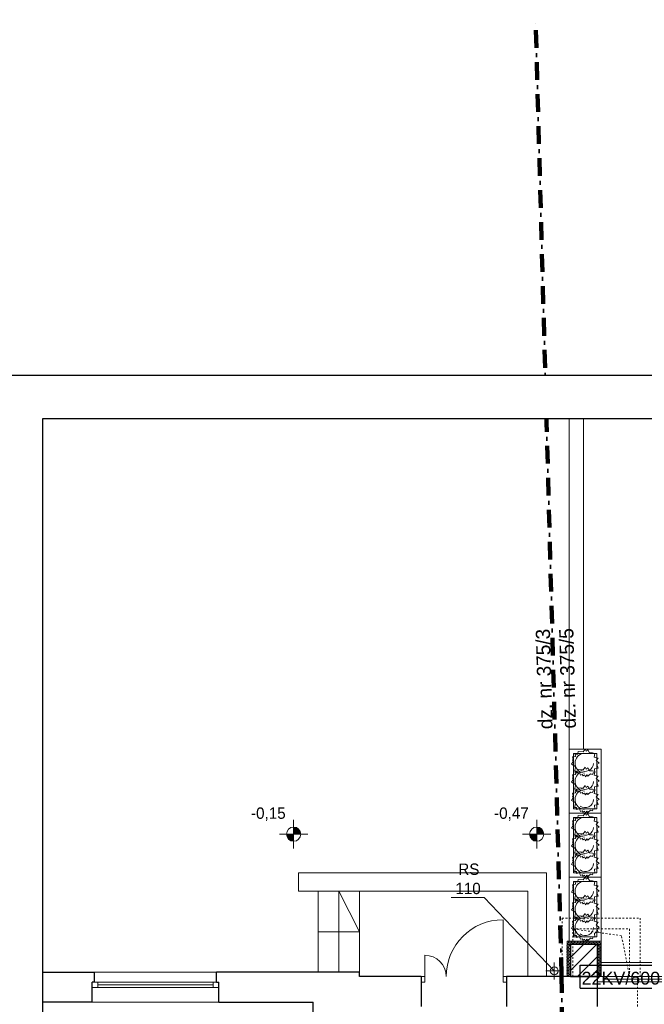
# Model space of a CAD drawing. Extents: x -220425 to -93252, y -20065 to 80294.
# Tile 19 of 103: x -198612 to -189825, y 2255 to 16110. Entities that reach past the tile are written whole.
import ezdxf
from ezdxf.lldxf.tags import DXFTag

# ---------------------------------------------------------------- set-up
doc = ezdxf.new("R2010")
doc.units = 0
doc.header["$MEASUREMENT"] = 0
doc.set_wipeout_variables(frame=1)
doc.linetypes.add('Hidden Line', pattern=[50, 25, -25])
doc.linetypes.add('Kreski i kropki', pattern=[450, 250, -100, 0, -100])
for name, color, linetype in [('#kan_san-op', 34, 'Continuous'), ('_TABELA', 7, 'Continuous'), ('IS_Text_Odbiornikow_Therm', 7, 'Continuous')]:
    doc.layers.add(name, color=color, linetype=linetype)
for name, color, linetype, lineweight in [('#ks', 34, 'Continuous', 30), ('Arch schody_Nr_Pióra__21', 7, 'Continuous', 9), ('Arch wyburzenia_Nr_Pióra__46', 5, 'Continuous', 13), ('Arch ściany nośne_Nr_Pióra__21', 7, 'Continuous', 9), ('Arch ściany nośne_Nr_Pióra__27', 7, 'Continuous', 30), ('INWENT KONST. DREWNIANA_Nr_Pióra__20', 1, 'Continuous', 100), ('INWENT OPISY_Nr_Pióra__21', 7, 'Continuous', 9), ('INWENT RURY SPUSTOWE_Nr_Pióra__21', 7, 'Continuous', 9), ('INWENT RZĘDNE_Nr_Pióra__21', 7, 'Continuous', 9), ('INWENT. DRZWI_Nr_Pióra__5', 7, 'Continuous', 13), ('INWENT. OKNA_Nr_Pióra__5', 7, 'Continuous', 13), ('INWENT.ŚCIANY_Nr_Pióra__1', 7, 'Continuous', 25), ('INWENT.ŚCIANY_Nr_Pióra__101', 8, 'Continuous', 13), ('INWENT.ŚCIANY_Nr_Pióra__5', 7, 'Continuous', 13), ('PODKŁAD', 252, 'Continuous', 35), ('RAMKA', 255, 'Continuous', 35)]:
    doc.layers.add(name, color=color, linetype=linetype, lineweight=lineweight)
for name, color, linetype, lineweight, true_color in [('Arch ocieplenie_Nr_Pióra__24', 7, 'Continuous', 9, 0x029e21), ('Arch okna_Nr_Pióra__4', 7, 'Continuous', 9, 0x029e21), ('Arch wyposarzenie_Nr_Pióra__4', 7, 'Continuous', 9, 0x029e21)]:
    doc.layers.add(name, color=color, linetype=linetype, lineweight=lineweight, true_color=true_color)
doc.styles.add('GENERATED_STYLE_2', font='txt')
doc.styles.add('GENERATED_STYLE_6', font='txt')
doc.styles.get("Standard").update_dxf_attribs({"font": 'txt', "bigfont": 'BIGFONT.SHX'})
tags = doc.linetypes.add('SOLID', pattern=[10, 10, 0]).pattern_tags.tags
tags[6:7] = [DXFTag(74, 4), DXFTag(75, 0), DXFTag(340, '0'), DXFTag(46, 0.0), DXFTag(50, 0.0), DXFTag(44, 0.0), DXFTag(45, 0.0)]
tags[4:5] = [DXFTag(74, 4), DXFTag(75, 0), DXFTag(340, '0'), DXFTag(46, 0.0), DXFTag(50, 0.0), DXFTag(44, 0.0), DXFTag(45, 0.0)]

# ---------------------------------------------------------------- blocks, each defined once
blk = doc.blocks.new('parter')
at = {"layer": 'Arch ściany nośne_Nr_Pióra__21', "linetype": 'Continuous'}
h = blk.add_hatch(dxfattribs=at)
h.set_pattern_fill('Common_Brick', color=252, style=0, pattern_type=2)
h.set_pattern_definition([(45, (0, 0), (-91.92388, 91.92388), [])])
h.paths.add_polyline_path([(-190482, 2645), (-190482, 3095), (-190862, 3095), (-190862, 2645)], flags=0)
at = {"layer": 'INWENT RZĘDNE_Nr_Pióra__21', "linetype": 'Continuous'}
for points in [[(-194759, 4649), (-194659, 4649), (-194666, 4687), (-194688, 4720), (-194720, 4741), (-194759, 4749)], [(-191338, 4649), (-191238, 4649), (-191246, 4687), (-191267, 4720), (-191300, 4741), (-191338, 4749)], [(-194759, 4649), (-194859, 4649), (-194851, 4611), (-194829, 4578), (-194797, 4556), (-194759, 4549)], [(-191338, 4649), (-191438, 4649), (-191431, 4611), (-191409, 4578), (-191376, 4556), (-191338, 4549)]]:
    blk.add_hatch(color=252, dxfattribs=at).paths.add_polyline_path(points, flags=0)
at = {"layer": 'Arch ocieplenie_Nr_Pióra__24', "color": 252, "linetype": 'Continuous'}
for p, q in [((-190912, 3130), (-190903, 3110)), ((-190901, 3110), (-190892, 3130)), ((-190877, 3085), (-190897, 3094)), ((-190897, 3074), (-190877, 3083)), ((-190877, 3064), (-190897, 3073)), ((-190897, 3053), (-190877, 3062)), ((-190877, 3042), (-190897, 3051)), ((-190891, 3130), (-190882, 3110)), ((-190880, 3110), (-190872, 3130)), ((-190870, 3130), (-190861, 3110)), ((-190859, 3110), (-190851, 3130)), ((-190849, 3130), (-190840, 3110)), ((-190838, 3110), (-190830, 3130)), ((-190828, 3130), (-190819, 3110)), ((-190818, 3110), (-190809, 3130)), ((-190807, 3130), (-190798, 3110)), ((-190797, 3110), (-190788, 3130)), ((-190786, 3130), (-190778, 3110)), ((-190776, 3110), (-190767, 3130)), ((-190765, 3130), (-190757, 3110)), ((-190755, 3110), (-190746, 3130)), ((-190745, 3130), (-190736, 3110)), ((-190734, 3110), (-190725, 3130)), ((-190724, 3130), (-190715, 3110)), ((-190713, 3110), (-190705, 3130)), ((-190703, 3130), (-190694, 3110)), ((-190692, 3110), (-190684, 3130)), ((-190682, 3130), (-190673, 3110)), ((-190672, 3110), (-190663, 3130)), ((-190661, 3130), (-190652, 3110)), ((-190651, 3110), (-190642, 3130)), ((-190640, 3130), (-190632, 3110)), ((-190630, 3110), (-190621, 3130)), ((-190619, 3130), (-190611, 3110)), ((-190609, 3110), (-190600, 3130)), ((-190598, 3130), (-190590, 3110)), ((-190588, 3110), (-190579, 3130)), ((-190578, 3130), (-190569, 3110)), ((-190567, 3110), (-190558, 3130)), ((-190557, 3130), (-190548, 3110)), ((-190546, 3110), (-190538, 3130)), ((-190536, 3130), (-190527, 3110)), ((-190525, 3110), (-190517, 3130)), ((-190515, 3130), (-190506, 3110)), ((-190505, 3110), (-190496, 3130)), ((-190494, 3130), (-190485, 3110)), ((-190484, 3110), (-190475, 3130)), ((-190473, 3130), (-190465, 3110)), ((-190467, 3085), (-190447, 3094)), ((-190447, 3074), (-190467, 3083)), ((-190467, 3064), (-190447, 3073)), ((-190447, 3053), (-190467, 3062)), ((-190467, 3042), (-190447, 3051)), ((-190463, 3110), (-190454, 3130)), ((-190452, 3130), (-190444, 3110)), ((-190442, 3110), (-190433, 3130)), ((-190897, 3031), (-190877, 3040)), ((-190877, 3021), (-190897, 3030)), ((-190897, 3010), (-190877, 3019)), ((-190877, 2999), (-190897, 3008)), ((-190897, 2989), (-190877, 2998)), ((-190877, 2978), (-190897, 2987)), ((-190897, 2967), (-190877, 2976)), ((-190877, 2956), (-190897, 2965)), ((-190897, 2946), (-190877, 2955)), ((-190877, 2935), (-190897, 2944)), ((-190897, 2924), (-190877, 2933)), ((-190877, 2914), (-190897, 2923)), ((-190897, 2903), (-190877, 2912)), ((-190447, 3031), (-190467, 3040)), ((-190467, 3021), (-190447, 3030)), ((-190447, 3010), (-190467, 3019)), ((-190467, 2999), (-190447, 3008)), ((-190447, 2989), (-190467, 2998)), ((-190467, 2978), (-190447, 2987)), ((-190447, 2967), (-190467, 2976)), ((-190467, 2956), (-190447, 2965)), ((-190447, 2946), (-190467, 2955)), ((-190467, 2935), (-190447, 2944)), ((-190447, 2924), (-190467, 2933)), ((-190467, 2914), (-190447, 2923)), ((-190447, 2903), (-190467, 2912)), ((-190877, 2892), (-190897, 2901)), ((-190897, 2881), (-190877, 2890)), ((-190877, 2871), (-190897, 2880)), ((-190897, 2860), (-190877, 2869)), ((-190877, 2849), (-190897, 2858)), ((-190897, 2839), (-190877, 2848)), ((-190877, 2828), (-190897, 2837)), ((-190897, 2817), (-190877, 2826)), ((-190877, 2806), (-190897, 2815)), ((-190897, 2796), (-190877, 2805)), ((-190877, 2785), (-190897, 2794)), ((-190897, 2774), (-190877, 2783)), ((-190877, 2764), (-190897, 2773)), ((-190467, 2892), (-190447, 2901)), ((-190447, 2881), (-190467, 2890)), ((-190467, 2871), (-190447, 2880)), ((-190447, 2860), (-190467, 2869)), ((-190467, 2849), (-190447, 2858)), ((-190447, 2839), (-190467, 2848)), ((-190467, 2828), (-190447, 2837)), ((-190447, 2817), (-190467, 2826)), ((-190467, 2806), (-190447, 2815)), ((-190447, 2796), (-190467, 2805)), ((-190467, 2785), (-190447, 2794)), ((-190447, 2774), (-190467, 2783)), ((-190467, 2764), (-190447, 2773)), ((-190897, 2753), (-190877, 2762)), ((-190877, 2742), (-190897, 2751)), ((-190897, 2731), (-190877, 2740)), ((-190877, 2721), (-190897, 2730)), ((-190897, 2710), (-190877, 2719)), ((-190877, 2699), (-190897, 2708)), ((-190897, 2689), (-190877, 2698)), ((-190877, 2678), (-190897, 2687)), ((-190897, 2667), (-190877, 2676)), ((-190877, 2656), (-190897, 2665)), ((-190897, 2646), (-190877, 2655)), ((-190447, 2753), (-190467, 2762)), ((-190467, 2742), (-190447, 2751)), ((-190447, 2731), (-190467, 2740)), ((-190467, 2721), (-190447, 2730)), ((-190447, 2710), (-190467, 2719)), ((-190467, 2699), (-190447, 2708)), ((-190447, 2689), (-190467, 2698)), ((-190467, 2678), (-190447, 2687)), ((-190447, 2667), (-190467, 2676)), ((-190467, 2656), (-190447, 2665)), ((-190447, 2646), (-190467, 2655))]:
    blk.add_line(p, q, dxfattribs=at)
for centre, major_axis, ratio, start_param, end_param in [((-190902, 3134), (0, 10.6), 0.981276, 4.299595, 8.266775), ((-190902, 3084), (0, 10.7), 0.992498, 5.870392, 9.837571), ((-190902, 3063), (0, 10.7), 0.992498, 5.870392, 9.837571), ((-190902, 3041), (0, 10.7), 0.992498, 5.870392, 9.837571), ((-190912, 3105), (0, 10.6), 0.981276, 3.141593, 5.125182), ((-190892, 3105), (0, 10.6), 0.981276, 1.158004, 5.125183), ((-190881, 3134), (0, 10.6), 0.981276, 4.299595, 8.266775), ((-190871, 3105), (0, 10.6), 0.981276, 1.158004, 5.125183), ((-190873, 3095), (0, 10.7), 0.992498, 2.7288, 4.712389), ((-190873, 3073), (0, 10.7), 0.992498, 2.7288, 6.695979), ((-190873, 3052), (0, 10.7), 0.992498, 2.7288, 6.695979), ((-190860, 3134), (0, 10.6), 0.981276, 4.299595, 8.266775), ((-190850, 3105), (0, 10.6), 0.981276, 1.158004, 5.125183), ((-190839, 3134), (0, 10.6), 0.981276, 4.299595, 8.266775), ((-190829, 3105), (0, 10.6), 0.981276, 1.158004, 5.125183), ((-190818, 3134), (0, 10.6), 0.981276, 4.299595, 8.266775), ((-190808, 3105), (0, 10.6), 0.981276, 1.158004, 5.125183), ((-190798, 3134), (0, 10.6), 0.981276, 4.299595, 8.266775), ((-190787, 3105), (0, 10.6), 0.981276, 1.158004, 5.125183), ((-190777, 3134), (0, 10.6), 0.981276, 4.299595, 8.266775), ((-190766, 3105), (0, 10.6), 0.981276, 1.158004, 5.125183), ((-190756, 3134), (0, 10.6), 0.981276, 4.299595, 8.266775), ((-190745, 3105), (0, 10.6), 0.981276, 1.158004, 5.125183), ((-190735, 3134), (0, 10.6), 0.981276, 4.299595, 8.266775), ((-190725, 3105), (0, 10.6), 0.981276, 1.158004, 5.125183), ((-190714, 3134), (0, 10.6), 0.981276, 4.299595, 8.266775), ((-190704, 3105), (0, 10.6), 0.981276, 1.158004, 5.125183), ((-190693, 3134), (0, 10.6), 0.981276, 4.299595, 8.266775), ((-190683, 3105), (0, 10.6), 0.981276, 1.158004, 5.125183), ((-190672, 3134), (0, 10.6), 0.981276, 4.299595, 8.266775), ((-190662, 3105), (0, 10.6), 0.981276, 1.158004, 5.125183), ((-190652, 3134), (0, 10.6), 0.981276, 4.299595, 8.266775), ((-190641, 3105), (0, 10.6), 0.981276, 1.158004, 5.125183), ((-190631, 3134), (0, 10.6), 0.981276, 4.299595, 8.266775), ((-190620, 3105), (0, 10.6), 0.981276, 1.158004, 5.125183), ((-190610, 3134), (0, 10.6), 0.981276, 4.299595, 8.266775), ((-190599, 3105), (0, 10.6), 0.981276, 1.158004, 5.125183), ((-190589, 3134), (0, 10.6), 0.981276, 4.299595, 8.266775), ((-190578, 3105), (0, 10.6), 0.981276, 1.158004, 5.125183), ((-190568, 3134), (0, 10.6), 0.981276, 4.299595, 8.266775), ((-190558, 3105), (0, 10.6), 0.981276, 1.158004, 5.125183), ((-190547, 3134), (0, 10.6), 0.981276, 4.299595, 8.266775), ((-190537, 3105), (0, 10.6), 0.981276, 1.158004, 5.125183), ((-190526, 3134), (0, 10.6), 0.981276, 4.299595, 8.266775), ((-190516, 3105), (0, 10.6), 0.981276, 1.158004, 5.125183), ((-190505, 3134), (0, 10.6), 0.981276, 4.299595, 8.266775), ((-190495, 3105), (0, 10.6), 0.981276, 1.158004, 5.125183), ((-190485, 3134), (0, 10.6), 0.981276, 4.299595, 8.266775), ((-190474, 3105), (0, 10.6), 0.981276, 1.158004, 5.125183), ((-190472, 3073), (0, 10.7), 0.992498, 5.870392, 9.837571), ((-190472, 3052), (0, 10.7), 0.992498, 5.870392, 9.837571), ((-190472, 3095), (0, 10.7), 0.992498, 1.570796, 3.554385), ((-190464, 3134), (0, 10.6), 0.981276, 4.299595, 8.266775), ((-190453, 3105), (0, 10.6), 0.981276, 1.158004, 5.125183), ((-190443, 3134), (0, 10.6), 0.981276, 4.299595, 8.266775), ((-190443, 3084), (0, 10.7), 0.992498, 2.728799, 6.695979), ((-190443, 3063), (0, 10.7), 0.992498, 2.728799, 6.695979), ((-190443, 3041), (0, 10.7), 0.992498, 2.728799, 6.695979), ((-190432, 3105), (0, 10.6), 0.981276, 1.158004, 3.141593), ((-190902, 3020), (0, 10.7), 0.992498, 5.870392, 9.837571), ((-190902, 2998), (0, 10.7), 0.992498, 5.870392, 9.837571), ((-190902, 2977), (0, 10.7), 0.992498, 5.870392, 9.837571), ((-190902, 2956), (0, 10.7), 0.992498, 5.870392, 9.837571), ((-190902, 2934), (0, 10.7), 0.992498, 5.870392, 9.837571), ((-190902, 2913), (0, 10.7), 0.992498, 5.870392, 9.837571), ((-190873, 3031), (0, 10.7), 0.992498, 2.7288, 6.695979), ((-190873, 3009), (0, 10.7), 0.992498, 2.7288, 6.695979), ((-190873, 2988), (0, 10.7), 0.992498, 2.7288, 6.695979), ((-190873, 2966), (0, 10.7), 0.992498, 2.7288, 6.695979), ((-190873, 2945), (0, 10.7), 0.992498, 2.7288, 6.695979), ((-190873, 2923), (0, 10.7), 0.992498, 2.7288, 6.695979), ((-190873, 2902), (0, 10.7), 0.992498, 2.7288, 6.695979), ((-190472, 3031), (0, 10.7), 0.992498, 5.870392, 9.837571), ((-190472, 3009), (0, 10.7), 0.992498, 5.870392, 9.837571), ((-190472, 2988), (0, 10.7), 0.992498, 5.870392, 9.837571), ((-190472, 2966), (0, 10.7), 0.992498, 5.870392, 9.837571), ((-190472, 2945), (0, 10.7), 0.992498, 5.870392, 9.837571), ((-190472, 2923), (0, 10.7), 0.992498, 5.870392, 9.837571), ((-190472, 2902), (0, 10.7), 0.992498, 5.870392, 9.837571), ((-190443, 3020), (0, 10.7), 0.992498, 2.728799, 6.695979), ((-190443, 2998), (0, 10.7), 0.992498, 2.728799, 6.695979), ((-190443, 2977), (0, 10.7), 0.992498, 2.728799, 6.695979), ((-190443, 2956), (0, 10.7), 0.992498, 2.728799, 6.695979), ((-190443, 2934), (0, 10.7), 0.992498, 2.728799, 6.695979), ((-190443, 2913), (0, 10.7), 0.992498, 2.728799, 6.695979), ((-190902, 2891), (0, 10.7), 0.992498, 5.870392, 9.837571), ((-190902, 2870), (0, 10.7), 0.992498, 5.870392, 9.837571), ((-190902, 2848), (0, 10.7), 0.992498, 5.870392, 9.837571), ((-190902, 2827), (0, 10.7), 0.992498, 5.870392, 9.837571), ((-190902, 2806), (0, 10.7), 0.992498, 5.870392, 9.837571), ((-190902, 2784), (0, 10.7), 0.992498, 5.870392, 9.837571), ((-190902, 2763), (0, 10.7), 0.992498, 5.870392, 9.837571), ((-190873, 2881), (0, 10.7), 0.992498, 2.7288, 6.695979), ((-190873, 2859), (0, 10.7), 0.992498, 2.7288, 6.695979), ((-190873, 2838), (0, 10.7), 0.992498, 2.7288, 6.695979), ((-190873, 2816), (0, 10.7), 0.992498, 2.7288, 6.695979), ((-190873, 2795), (0, 10.7), 0.992498, 2.7288, 6.695979), ((-190873, 2773), (0, 10.7), 0.992498, 2.7288, 6.695979), ((-190472, 2881), (0, 10.7), 0.992498, 5.870392, 9.837571), ((-190472, 2859), (0, 10.7), 0.992498, 5.870392, 9.837571), ((-190472, 2838), (0, 10.7), 0.992498, 5.870392, 9.837571), ((-190472, 2816), (0, 10.7), 0.992498, 5.870392, 9.837571), ((-190472, 2795), (0, 10.7), 0.992498, 5.870392, 9.837571), ((-190472, 2773), (0, 10.7), 0.992498, 5.870392, 9.837571), ((-190443, 2891), (0, 10.7), 0.992498, 2.728799, 6.695979), ((-190443, 2870), (0, 10.7), 0.992498, 2.728799, 6.695979), ((-190443, 2848), (0, 10.7), 0.992498, 2.728799, 6.695979), ((-190443, 2827), (0, 10.7), 0.992498, 2.728799, 6.695979), ((-190443, 2806), (0, 10.7), 0.992498, 2.728799, 6.695979), ((-190443, 2784), (0, 10.7), 0.992498, 2.728799, 6.695979), ((-190443, 2763), (0, 10.7), 0.992498, 2.728799, 6.695979), ((-190902, 2741), (0, 10.7), 0.992498, 5.870392, 9.837571), ((-190902, 2720), (0, 10.7), 0.992498, 5.870392, 9.837571), ((-190902, 2698), (0, 10.7), 0.992498, 5.870392, 9.837571), ((-190902, 2677), (0, 10.7), 0.992498, 5.870392, 9.837571), ((-190902, 2656), (0, 10.7), 0.992498, 5.870392, 9.837571), ((-190873, 2752), (0, 10.7), 0.992498, 2.7288, 6.695979), ((-190873, 2731), (0, 10.7), 0.992498, 2.7288, 6.695979), ((-190873, 2709), (0, 10.7), 0.992498, 2.7288, 6.695979), ((-190873, 2688), (0, 10.7), 0.992498, 2.7288, 6.695979), ((-190873, 2666), (0, 10.7), 0.992498, 2.7288, 6.695979), ((-190873, 2645), (0, 10.7), 0.992498, 4.712389, 6.695979), ((-190472, 2752), (0, 10.7), 0.992498, 5.870392, 9.837571), ((-190472, 2731), (0, 10.7), 0.992498, 5.870392, 9.837571), ((-190472, 2709), (0, 10.7), 0.992498, 5.870392, 9.837571), ((-190472, 2688), (0, 10.7), 0.992498, 5.870392, 9.837571), ((-190472, 2666), (0, 10.7), 0.992498, 5.870392, 9.837571), ((-190472, 2645), (0, 10.7), 0.992498, 5.870392, 7.853982), ((-190443, 2741), (0, 10.7), 0.992498, 2.728799, 6.695979), ((-190443, 2720), (0, 10.7), 0.992498, 2.728799, 6.695979), ((-190443, 2698), (0, 10.7), 0.992498, 2.728799, 6.695979), ((-190443, 2677), (0, 10.7), 0.992498, 2.728799, 6.695979), ((-190443, 2656), (0, 10.7), 0.992498, 2.728799, 6.695979)]:
    blk.add_ellipse(centre, major_axis=major_axis, ratio=ratio, start_param=start_param, end_param=end_param, dxfattribs=at)
at = {"layer": 'Arch okna_Nr_Pióra__4', "color": 252, "linetype": 'Continuous'}
for p, q in [((-190432, 2845), (-188222, 2845)), ((-190482, 2645), (-188172, 2645)), ((-190402, 2570), (-190402, 2645)), ((-190482, 2570), (-188172, 2570)), ((-190402, 2607), (-188252, 2607))]:
    blk.add_line(p, q, dxfattribs=at)
at = {"layer": 'Arch schody_Nr_Pióra__21', "color": 252, "linetype": 'Continuous'}
for p, q in [((-190882, 10595), (-190882, 5845)), ((-190682, 10595), (-190682, 5845)), ((-190432, 5845), (-190882, 5845)), ((-190882, 5845), (-190882, 4945)), ((-190432, 4945), (-190432, 5845)), ((-190822, 5785), (-190822, 5005)), ((-190492, 5785), (-190822, 5785)), ((-190492, 5005), (-190492, 5785)), ((-190822, 5005), (-190492, 5005)), ((-190432, 4945), (-190882, 4945)), ((-190432, 4945), (-190882, 4945)), ((-190882, 4945), (-190882, 4045)), ((-190822, 4885), (-190822, 4105)), ((-190492, 4885), (-190822, 4885)), ((-190492, 4105), (-190492, 4885)), ((-190432, 4045), (-190432, 4945)), ((-190432, 4045), (-190882, 4045)), ((-190432, 4045), (-190882, 4045)), ((-190882, 4045), (-190882, 3145)), ((-190822, 4105), (-190492, 4105)), ((-190432, 3145), (-190432, 4045)), ((-190822, 3985), (-190822, 3205)), ((-190492, 3985), (-190822, 3985)), ((-190492, 3205), (-190492, 3985)), ((-190822, 3205), (-190492, 3205)), ((-190432, 3145), (-190882, 3145))]:
    blk.add_line(p, q, dxfattribs=at)
at = {"layer": 'Arch wyburzenia_Nr_Pióra__46', "color": 252, "linetype": 'Continuous'}
for p, q in [((-190912, 3145), (-190912, 2645)), ((-190432, 3145), (-190912, 3145)), ((-190432, 2645), (-190432, 3145))]:
    blk.add_line(p, q, dxfattribs=at)
at = {"layer": 'Arch wyposarzenie_Nr_Pióra__4', "color": 252, "linetype": 'Continuous'}
for p, q in [((-190686, 5807), (-190659, 5845)), ((-190659, 5845), (-190642, 5817)), ((-190642, 5817), (-190618, 5836)), ((-190618, 5836), (-190597, 5795)), ((-190837, 5737), (-190792, 5743)), ((-190825, 5699), (-190837, 5737)), ((-190837, 5692), (-190825, 5699)), ((-190825, 5673), (-190837, 5692)), ((-190797, 5776), (-190761, 5776)), ((-190792, 5743), (-190797, 5776)), ((-190761, 5783), (-190757, 5812)), ((-190761, 5776), (-190761, 5783)), ((-190757, 5812), (-190686, 5807)), ((-190597, 5795), (-190555, 5793)), ((-190555, 5793), (-190523, 5785)), ((-190523, 5785), (-190530, 5733)), ((-190530, 5733), (-190473, 5720)), ((-190473, 5720), (-190501, 5685)), ((-190501, 5685), (-190459, 5647)), ((-190848, 5634), (-190825, 5673)), ((-190804, 5608), (-190848, 5634)), ((-190807, 5535), (-190794, 5584)), ((-190794, 5584), (-190804, 5608)), ((-190761, 5529), (-190757, 5558)), ((-190757, 5558), (-190686, 5552)), ((-190686, 5552), (-190659, 5590)), ((-190659, 5590), (-190642, 5562)), ((-190642, 5562), (-190618, 5582)), ((-190618, 5582), (-190597, 5540)), ((-190476, 5578), (-190524, 5568)), ((-190524, 5568), (-190523, 5511)), ((-190459, 5647), (-190492, 5628)), ((-190492, 5628), (-190476, 5578)), ((-190848, 5379), (-190825, 5419)), ((-190837, 5482), (-190792, 5488)), ((-190825, 5445), (-190837, 5482)), ((-190837, 5437), (-190825, 5445)), ((-190825, 5419), (-190837, 5437)), ((-190779, 5535), (-190807, 5535)), ((-190792, 5488), (-190797, 5522)), ((-190797, 5522), (-190761, 5522)), ((-190779, 5505), (-190779, 5535)), ((-190735, 5515), (-190779, 5505)), ((-190761, 5522), (-190761, 5529)), ((-190723, 5479), (-190735, 5515)), ((-190697, 5487), (-190723, 5479)), ((-190685, 5470), (-190697, 5487)), ((-190665, 5482), (-190685, 5470)), ((-190650, 5455), (-190665, 5482)), ((-190632, 5482), (-190650, 5455)), ((-190619, 5463), (-190632, 5482)), ((-190582, 5497), (-190619, 5463)), ((-190597, 5540), (-190555, 5539)), ((-190556, 5487), (-190582, 5497)), ((-190546, 5514), (-190556, 5487)), ((-190555, 5539), (-190523, 5530)), ((-190523, 5511), (-190546, 5514)), ((-190523, 5530), (-190530, 5479)), ((-190530, 5479), (-190473, 5466)), ((-190473, 5466), (-190501, 5431)), ((-190501, 5431), (-190459, 5393)), ((-190804, 5354), (-190848, 5379)), ((-190807, 5281), (-190794, 5330)), ((-190779, 5280), (-190807, 5281)), ((-190794, 5330), (-190804, 5354)), ((-190797, 5265), (-190761, 5266)), ((-190792, 5232), (-190797, 5265)), ((-190779, 5250), (-190779, 5280)), ((-190761, 5273), (-190757, 5302)), ((-190761, 5266), (-190761, 5273)), ((-190757, 5302), (-190686, 5296)), ((-190686, 5296), (-190659, 5334)), ((-190659, 5334), (-190642, 5306)), ((-190642, 5306), (-190618, 5325)), ((-190618, 5325), (-190597, 5284)), ((-190597, 5284), (-190555, 5283)), ((-190555, 5283), (-190523, 5274)), ((-190523, 5274), (-190530, 5223)), ((-190476, 5324), (-190524, 5313)), ((-190524, 5313), (-190523, 5257)), ((-190459, 5393), (-190492, 5374)), ((-190492, 5374), (-190476, 5324)), ((-190848, 5123), (-190825, 5162)), ((-190837, 5226), (-190792, 5232)), ((-190825, 5189), (-190837, 5226)), ((-190837, 5181), (-190825, 5189)), ((-190825, 5162), (-190837, 5181)), ((-190735, 5260), (-190779, 5250)), ((-190723, 5225), (-190735, 5260)), ((-190697, 5233), (-190723, 5225)), ((-190685, 5215), (-190697, 5233)), ((-190665, 5228), (-190685, 5215)), ((-190650, 5201), (-190665, 5228)), ((-190632, 5228), (-190650, 5201)), ((-190619, 5209), (-190632, 5228)), ((-190582, 5242), (-190619, 5209)), ((-190556, 5233), (-190582, 5242)), ((-190546, 5260), (-190556, 5233)), ((-190523, 5257), (-190546, 5260)), ((-190530, 5223), (-190473, 5209)), ((-190473, 5209), (-190501, 5175)), ((-190501, 5175), (-190459, 5137)), ((-190459, 5137), (-190492, 5117)), ((-190804, 5098), (-190848, 5123)), ((-190807, 5025), (-190794, 5074)), ((-190779, 5024), (-190807, 5025)), ((-190794, 5074), (-190804, 5098)), ((-190779, 4994), (-190779, 5024)), ((-190735, 5004), (-190779, 4994)), ((-190723, 4969), (-190735, 5004)), ((-190546, 5004), (-190556, 4977)), ((-190523, 5000), (-190546, 5004)), ((-190476, 5068), (-190524, 5057)), ((-190524, 5057), (-190523, 5000)), ((-190492, 5117), (-190476, 5068)), ((-190797, 4876), (-190761, 4876)), ((-190792, 4843), (-190797, 4876)), ((-190761, 4883), (-190757, 4912)), ((-190761, 4876), (-190761, 4883)), ((-190757, 4912), (-190686, 4907)), ((-190697, 4977), (-190723, 4969)), ((-190685, 4959), (-190697, 4977)), ((-190686, 4907), (-190659, 4945)), ((-190665, 4972), (-190685, 4959)), ((-190650, 4945), (-190665, 4972)), ((-190659, 4945), (-190642, 4917)), ((-190632, 4972), (-190650, 4945)), ((-190642, 4917), (-190618, 4936)), ((-190619, 4953), (-190632, 4972)), ((-190582, 4986), (-190619, 4953)), ((-190618, 4936), (-190597, 4895)), ((-190597, 4895), (-190555, 4893)), ((-190556, 4977), (-190582, 4986)), ((-190555, 4893), (-190523, 4885)), ((-190523, 4885), (-190530, 4833)), ((-190848, 4734), (-190825, 4773)), ((-190804, 4708), (-190848, 4734)), ((-190837, 4837), (-190792, 4843)), ((-190825, 4799), (-190837, 4837)), ((-190837, 4792), (-190825, 4799)), ((-190825, 4773), (-190837, 4792)), ((-190530, 4833), (-190473, 4820)), ((-190473, 4820), (-190501, 4785)), ((-190501, 4785), (-190459, 4747)), ((-190459, 4747), (-190492, 4728)), ((-190492, 4728), (-190476, 4678)), ((-190837, 4582), (-190792, 4588)), ((-190825, 4545), (-190837, 4582)), ((-190807, 4635), (-190794, 4684)), ((-190779, 4635), (-190807, 4635)), ((-190794, 4684), (-190804, 4708)), ((-190792, 4588), (-190797, 4622)), ((-190797, 4622), (-190761, 4622)), ((-190779, 4605), (-190779, 4635)), ((-190735, 4615), (-190779, 4605)), ((-190761, 4629), (-190757, 4658)), ((-190761, 4622), (-190761, 4629)), ((-190757, 4658), (-190686, 4652)), ((-190723, 4579), (-190735, 4615)), ((-190697, 4587), (-190723, 4579)), ((-190685, 4570), (-190697, 4587)), ((-190686, 4652), (-190659, 4690)), ((-190665, 4582), (-190685, 4570)), ((-190650, 4555), (-190665, 4582)), ((-190659, 4690), (-190642, 4662)), ((-190632, 4582), (-190650, 4555)), ((-190642, 4662), (-190618, 4682)), ((-190619, 4563), (-190632, 4582)), ((-190582, 4597), (-190619, 4563)), ((-190618, 4682), (-190597, 4640)), ((-190597, 4640), (-190555, 4639)), ((-190556, 4587), (-190582, 4597)), ((-190546, 4614), (-190556, 4587)), ((-190555, 4639), (-190523, 4630)), ((-190523, 4611), (-190546, 4614)), ((-190523, 4630), (-190530, 4579)), ((-190530, 4579), (-190473, 4566)), ((-190476, 4678), (-190524, 4668)), ((-190524, 4668), (-190523, 4611)), ((-190848, 4479), (-190825, 4519)), ((-190804, 4454), (-190848, 4479)), ((-190837, 4537), (-190825, 4545)), ((-190825, 4519), (-190837, 4537)), ((-190794, 4430), (-190804, 4454)), ((-190686, 4396), (-190659, 4434)), ((-190659, 4434), (-190642, 4406)), ((-190473, 4566), (-190501, 4531)), ((-190501, 4531), (-190459, 4493)), ((-190459, 4493), (-190492, 4474)), ((-190492, 4474), (-190476, 4424)), ((-190837, 4326), (-190792, 4332)), ((-190825, 4289), (-190837, 4326)), ((-190807, 4381), (-190794, 4430)), ((-190779, 4380), (-190807, 4381)), ((-190797, 4365), (-190761, 4366)), ((-190792, 4332), (-190797, 4365)), ((-190779, 4350), (-190779, 4380)), ((-190735, 4360), (-190779, 4350)), ((-190761, 4373), (-190757, 4402)), ((-190761, 4366), (-190761, 4373)), ((-190757, 4402), (-190686, 4396)), ((-190723, 4325), (-190735, 4360)), ((-190697, 4333), (-190723, 4325)), ((-190685, 4315), (-190697, 4333)), ((-190665, 4328), (-190685, 4315)), ((-190650, 4301), (-190665, 4328)), ((-190632, 4328), (-190650, 4301)), ((-190642, 4406), (-190618, 4425)), ((-190619, 4309), (-190632, 4328)), ((-190582, 4342), (-190619, 4309)), ((-190618, 4425), (-190597, 4384)), ((-190597, 4384), (-190555, 4383)), ((-190556, 4333), (-190582, 4342)), ((-190546, 4360), (-190556, 4333)), ((-190555, 4383), (-190523, 4374)), ((-190523, 4357), (-190546, 4360)), ((-190523, 4374), (-190530, 4323)), ((-190530, 4323), (-190473, 4309)), ((-190476, 4424), (-190524, 4413)), ((-190524, 4413), (-190523, 4357)), ((-190473, 4309), (-190501, 4275)), ((-190848, 4223), (-190825, 4262)), ((-190804, 4198), (-190848, 4223)), ((-190837, 4281), (-190825, 4289)), ((-190825, 4262), (-190837, 4281)), ((-190807, 4125), (-190794, 4174)), ((-190794, 4174), (-190804, 4198)), ((-190476, 4168), (-190524, 4157)), ((-190524, 4157), (-190523, 4100)), ((-190501, 4275), (-190459, 4237)), ((-190459, 4237), (-190492, 4217)), ((-190492, 4217), (-190476, 4168)), ((-190779, 4124), (-190807, 4125)), ((-190779, 4094), (-190779, 4124)), ((-190735, 4104), (-190779, 4094)), ((-190723, 4069), (-190735, 4104)), ((-190697, 4077), (-190723, 4069)), ((-190685, 4059), (-190697, 4077)), ((-190686, 4007), (-190659, 4045)), ((-190665, 4072), (-190685, 4059)), ((-190650, 4045), (-190665, 4072)), ((-190659, 4045), (-190642, 4017)), ((-190632, 4072), (-190650, 4045)), ((-190642, 4017), (-190618, 4036)), ((-190619, 4053), (-190632, 4072)), ((-190582, 4086), (-190619, 4053)), ((-190618, 4036), (-190597, 3995)), ((-190556, 4077), (-190582, 4086)), ((-190546, 4104), (-190556, 4077)), ((-190523, 4100), (-190546, 4104)), ((-190837, 3937), (-190792, 3943)), ((-190825, 3899), (-190837, 3937)), ((-190837, 3892), (-190825, 3899)), ((-190825, 3873), (-190837, 3892)), ((-190797, 3976), (-190761, 3976)), ((-190792, 3943), (-190797, 3976)), ((-190761, 3983), (-190757, 4012)), ((-190761, 3976), (-190761, 3983)), ((-190757, 4012), (-190686, 4007)), ((-190597, 3995), (-190555, 3993)), ((-190555, 3993), (-190523, 3985)), ((-190523, 3985), (-190530, 3933)), ((-190530, 3933), (-190473, 3920)), ((-190473, 3920), (-190501, 3885)), ((-190501, 3885), (-190459, 3847)), ((-190848, 3834), (-190825, 3873)), ((-190804, 3808), (-190848, 3834)), ((-190807, 3735), (-190794, 3784)), ((-190794, 3784), (-190804, 3808)), ((-190761, 3729), (-190757, 3758)), ((-190757, 3758), (-190686, 3752)), ((-190686, 3752), (-190659, 3790)), ((-190659, 3790), (-190642, 3762)), ((-190642, 3762), (-190618, 3782)), ((-190618, 3782), (-190597, 3740)), ((-190476, 3778), (-190524, 3768)), ((-190524, 3768), (-190523, 3711)), ((-190459, 3847), (-190492, 3828)), ((-190492, 3828), (-190476, 3778)), ((-190848, 3579), (-190825, 3619)), ((-190837, 3682), (-190792, 3688)), ((-190825, 3645), (-190837, 3682)), ((-190837, 3637), (-190825, 3645)), ((-190825, 3619), (-190837, 3637)), ((-190779, 3735), (-190807, 3735)), ((-190792, 3688), (-190797, 3722)), ((-190797, 3722), (-190761, 3722)), ((-190779, 3705), (-190779, 3735)), ((-190735, 3715), (-190779, 3705)), ((-190761, 3722), (-190761, 3729)), ((-190723, 3679), (-190735, 3715)), ((-190697, 3687), (-190723, 3679)), ((-190685, 3670), (-190697, 3687)), ((-190665, 3682), (-190685, 3670)), ((-190650, 3655), (-190665, 3682)), ((-190632, 3682), (-190650, 3655)), ((-190619, 3663), (-190632, 3682)), ((-190582, 3697), (-190619, 3663)), ((-190597, 3740), (-190555, 3739)), ((-190556, 3687), (-190582, 3697)), ((-190546, 3714), (-190556, 3687)), ((-190555, 3739), (-190523, 3730)), ((-190523, 3711), (-190546, 3714)), ((-190523, 3730), (-190530, 3679)), ((-190530, 3679), (-190473, 3666)), ((-190473, 3666), (-190501, 3631)), ((-190501, 3631), (-190459, 3593)), ((-190804, 3554), (-190848, 3579)), ((-190807, 3481), (-190794, 3530)), ((-190779, 3480), (-190807, 3481)), ((-190794, 3530), (-190804, 3554)), ((-190797, 3465), (-190761, 3466)), ((-190792, 3432), (-190797, 3465)), ((-190779, 3450), (-190779, 3480)), ((-190761, 3473), (-190757, 3502)), ((-190761, 3466), (-190761, 3473)), ((-190757, 3502), (-190686, 3496)), ((-190686, 3496), (-190659, 3534)), ((-190659, 3534), (-190642, 3506)), ((-190642, 3506), (-190618, 3525)), ((-190618, 3525), (-190597, 3484)), ((-190597, 3484), (-190555, 3483)), ((-190555, 3483), (-190523, 3474)), ((-190523, 3474), (-190530, 3423)), ((-190476, 3524), (-190524, 3513)), ((-190524, 3513), (-190523, 3457)), ((-190459, 3593), (-190492, 3574)), ((-190492, 3574), (-190476, 3524)), ((-190848, 3323), (-190825, 3362)), ((-190837, 3426), (-190792, 3432)), ((-190825, 3389), (-190837, 3426)), ((-190837, 3381), (-190825, 3389)), ((-190825, 3362), (-190837, 3381)), ((-190735, 3460), (-190779, 3450)), ((-190723, 3425), (-190735, 3460)), ((-190697, 3433), (-190723, 3425)), ((-190685, 3415), (-190697, 3433)), ((-190665, 3428), (-190685, 3415)), ((-190650, 3401), (-190665, 3428)), ((-190632, 3428), (-190650, 3401)), ((-190619, 3409), (-190632, 3428)), ((-190582, 3442), (-190619, 3409)), ((-190556, 3433), (-190582, 3442)), ((-190546, 3460), (-190556, 3433)), ((-190523, 3457), (-190546, 3460)), ((-190530, 3423), (-190473, 3409)), ((-190473, 3409), (-190501, 3375)), ((-190501, 3375), (-190459, 3337)), ((-190459, 3337), (-190492, 3317)), ((-190804, 3298), (-190848, 3323)), ((-190807, 3225), (-190794, 3274)), ((-190779, 3224), (-190807, 3225)), ((-190794, 3274), (-190804, 3298)), ((-190779, 3194), (-190779, 3224)), ((-190735, 3204), (-190779, 3194)), ((-190723, 3169), (-190735, 3204)), ((-190546, 3204), (-190556, 3177)), ((-190523, 3200), (-190546, 3204)), ((-190476, 3268), (-190524, 3257)), ((-190524, 3257), (-190523, 3200)), ((-190492, 3317), (-190476, 3268)), ((-190697, 3177), (-190723, 3169)), ((-190685, 3159), (-190697, 3177)), ((-190665, 3172), (-190685, 3159)), ((-190650, 3145), (-190665, 3172)), ((-190632, 3172), (-190650, 3145)), ((-190619, 3153), (-190632, 3172)), ((-190582, 3186), (-190619, 3153)), ((-190556, 3177), (-190582, 3186))]:
    blk.add_line(p, q, dxfattribs=at)
for centre, major_axis, start_param, end_param in [((-190657, 5649), (143, 0), 1.927535, 4.652962), ((-190657, 5649), (119, 0), 4.078423, 6.243896), ((-190657, 5395), (143, 0), 1.927535, 4.652962), ((-190657, 5139), (143, 0), 1.927535, 4.652962), ((-190657, 5395), (119, 0), 4.078423, 6.243896), ((-190657, 5139), (119, 0), 4.078423, 6.243896), ((-190657, 4749), (143, 0), 1.927535, 4.652962), ((-190657, 4749), (119, 0), 4.078423, 6.243896), ((-190657, 4495), (143, 0), 1.927535, 4.652962), ((-190657, 4495), (119, 0), 4.078423, 6.243896), ((-190657, 4239), (143, 0), 1.927535, 4.652962), ((-190657, 4239), (119, 0), 4.078423, 6.243896), ((-190657, 3849), (143, 0), 1.927535, 4.652962), ((-190657, 3849), (119, 0), 4.078423, 6.243896), ((-190657, 3595), (143, 0), 1.927535, 4.652962), ((-190657, 3339), (143, 0), 1.927535, 4.652962), ((-190657, 3595), (119, 0), 4.078423, 6.243896), ((-190657, 3339), (119, 0), 4.078423, 6.243896)]:
    blk.add_ellipse(centre, major_axis=major_axis, ratio=0.982005, start_param=start_param, end_param=end_param, dxfattribs=at)
at = {"layer": 'Arch ściany nośne_Nr_Pióra__27', "color": 252, "linetype": 'Continuous'}
for p, q in [((-190862, 3095), (-190862, 2645)), ((-190482, 3095), (-190862, 3095)), ((-190482, 2645), (-190482, 3095)), ((-190862, 2645), (-190482, 2645))]:
    blk.add_line(p, q, dxfattribs=at)
at = {"layer": 'INWENT KONST. DREWNIANA_Nr_Pióra__20', "color": 252, "linetype": 'Kreski i kropki'}
for q in [(-191354, 16110), (-190912, -3657)]:
    blk.add_line((-190989, 2664), q, dxfattribs=at)
at = {"layer": 'INWENT RURY SPUSTOWE_Nr_Pióra__21', "color": 252, "linetype": 'Continuous'}
for p, q in [((-192540, 3756), (-192077, 3756)), ((-192077, 3756), (-191092, 2725)), ((-191092, 2605), (-191092, 2845)), ((-191212, 2725), (-190972, 2725))]:
    blk.add_line(p, q, dxfattribs=at)
blk.add_circle((-191092, 2725), 55, dxfattribs=at)
at = {"layer": 'INWENT RZĘDNE_Nr_Pióra__21', "color": 252, "linetype": 'Continuous'}
for p, q in [((-194759, 4449), (-194759, 4849)), ((-191338, 4449), (-191338, 4849)), ((-194959, 4649), (-194559, 4649)), ((-191538, 4649), (-191138, 4649))]:
    blk.add_line(p, q, dxfattribs=at)
for centre in [(-194759, 4649), (-191338, 4649)]:
    blk.add_circle(centre, 100, dxfattribs=at)
at = {"layer": 'INWENT. DRZWI_Nr_Pióra__5', "color": 252, "linetype": 'Continuous'}
for p, q in [((-191812, 2645), (-191812, 3445)), ((-192912, 2645), (-192912, 2945)), ((-192912, 2645), (-192962, 2645)), ((-192912, 2565), (-192912, 2645)), ((-191812, 2565), (-191812, 2645)), ((-191812, 2645), (-191762, 2645)), ((-192962, 2565), (-192912, 2565)), ((-191762, 2565), (-191812, 2565))]:
    blk.add_line(p, q, dxfattribs=at)
for centre, radius, start, end in [((-191812, 2645), 800, 90, 180), ((-192912, 2645), 300, 0, 90)]:
    blk.add_arc(centre, radius, start, end, dxfattribs=at)
at = {"layer": 'INWENT. OKNA_Nr_Pióra__5', "color": 252, "linetype": 'Continuous'}
for p, q in [((-197562, 2705), (-195842, 2705)), ((-197592, 2565), (-195812, 2565)), ((-197512, 2490), (-197512, 2565)), ((-197512, 2527), (-195892, 2527)), ((-195892, 2490), (-195892, 2565)), ((-197592, 2490), (-195812, 2490)), ((-197592, 2285), (-195812, 2285))]:
    blk.add_line(p, q, dxfattribs=at)
at = {"layer": 'INWENT.ŚCIANY_Nr_Pióra__1', "color": 252, "linetype": 'Continuous'}
for p, q in [((-200472, 2705), (-197562, 2705)), ((-197562, 2565), (-197562, 2705)), ((-193832, 2705), (-195842, 2705)), ((-195842, 2565), (-195842, 2705)), ((-193832, 2645), (-193832, 2705)), ((-192962, 2645), (-193832, 2645)), ((-192962, 2645), (-192962, 2225)), ((-190482, 2645), (-191762, 2645)), ((-191762, 2645), (-191762, 2225)), ((-190482, 2225), (-190482, 2645)), ((-197592, 2285), (-197592, 2565)), ((-197562, 2565), (-197592, 2565)), ((-195842, 2565), (-195812, 2565)), ((-195812, 2285), (-195812, 2565)), ((-197592, 2285), (-200052, 2285)), ((-195812, 2285), (-194482, 2285)), ((-194482, 1305), (-194482, 2285))]:
    blk.add_line(p, q, dxfattribs=at)
at = {"layer": 'INWENT.ŚCIANY_Nr_Pióra__101', "color": 252, "linetype": 'Hidden Line'}
for p, q in [((-190982, 3465), (-189882, 3465)), ((-190982, 2645), (-190982, 3465)), ((-189882, 2645), (-189882, 3465)), ((-190832, 2645), (-190832, 3315)), ((-190832, 3315), (-190032, 3315)), ((-190146, 3220), (-190832, 3315)), ((-190032, 2645), (-190146, 3220)), ((-190032, 3315), (-190032, 2645)), ((-189922, 2645), (-190482, 2645)), ((-189922, 2225), (-189922, 2645))]:
    blk.add_line(p, q, dxfattribs=at)
at = {"layer": 'INWENT.ŚCIANY_Nr_Pióra__5', "color": 252, "linetype": 'Continuous'}
for p, q in [((-191202, 4105), (-194692, 4105)), ((-194692, 4105), (-194692, 3845)), ((-191202, 2645), (-191202, 4105)), ((-191462, 3845), (-194692, 3845)), ((-194412, 2705), (-194412, 3845)), ((-194122, 2705), (-194122, 3845)), ((-193832, 3275), (-194122, 3845)), ((-193832, 2705), (-193832, 3845)), ((-191462, 2645), (-191462, 3845)), ((-194412, 3275), (-193832, 3275))]:
    blk.add_line(p, q, dxfattribs=at)
at = {"layer": 'INWENT OPISY_Nr_Pióra__21', "color": 252, "linetype": 'Continuous', "style": 'GENERATED_STYLE_6'}
for s, p in [('dz. nr 375/3', (-191115, 6129)), ('dz. nr 375/5', (-190786, 6138))]:
    blk.add_text(s, height=200, rotation=91.5569, dxfattribs=at).set_placement(p)
at = {"layer": 'INWENT RURY SPUSTOWE_Nr_Pióra__21', "color": 252, "linetype": 'Continuous', "style": 'GENERATED_STYLE_6'}
for s, p in [('RS', (-192442, 4076)), ('110', (-192483, 3805))]:
    blk.add_text(s, height=160, dxfattribs=at).set_placement(p)
at = {"layer": 'INWENT RZĘDNE_Nr_Pióra__21', "color": 252, "char_height": 160, "attachment_point": 7, "style": 'GENERATED_STYLE_2'}
for s, insert in [('{-0,15}', (-195358, 4835)), ('{-0,47}', (-191938, 4835))]:
    blk.add_mtext(s, dxfattribs=dict(at, insert=insert))
blk = doc.blocks.new('A$C382C6C0C')
at = {"layer": '#ks', "color": 7, "lineweight": -3}
for p, q in [((-248.5, 61), (3951.5, 61)), ((0, -2848), (0, 0)), ((0, 0), (3890.5, 0))]:
    blk.add_line(p, q, dxfattribs=at)
blk = doc.blocks.new('A$C689C700D')
at = {"layer": '#ks', "color": 1, "lineweight": 35, "xscale": 10, "yscale": 10, "zscale": 10}
blk.add_blockref('A$C382C6C0C', (-37653, 28364), dxfattribs=at)
blk = doc.blocks.new('A$C68A3096F')
at = {"layer": 'RAMKA'}
blk.add_blockref('A$C689C700D', (2590, 0), dxfattribs=at)

msp = doc.modelspace()

# ---------------------------------------------------------------- linework, layer by layer
at = {"layer": 'IS_Text_Odbiornikow_Therm', "color": 18, "linetype": 'SOLID', "ltscale": 10, "true_color": 0x000000}
for p, q in [((-190727, 2484), (-190727, 2804)), ((-190727, 2804), (-188517, 2804)), ((-190727, 2484), (-188517, 2484))]:
    msp.add_line(p, q, dxfattribs=at)

# ---------------------------------------------------------------- block references
at = {"layer": 'PODKŁAD'}
msp.add_blockref('parter', (0, 0), dxfattribs=at)
msp.add_blockref('parter', (0, 0), dxfattribs=at)

# ---------------------------------------------------------------- texts
at = {"layer": 'IS_Text_Odbiornikow_Therm', "color": 18, "linetype": 'SOLID', "ltscale": 10, "true_color": 0x000000, "insert": (-190707, 2530), "char_height": 180, "attachment_point": 7}
msp.add_mtext('\\fArial|b0|i0;22KV/600', dxfattribs=at)

# ---------------------------------------------------------------- next in the draw order: wipeouts: each hides what was drawn before it
at = {"ltscale": 10}
msp.add_wipeout([(-200770, 11109), (-158770, 11109), (-159380, 10499), (-198285, 10499), (-198285, -17981), (-159380, -17981), (-158770, -18591), (-200770, -18591)], dxfattribs=at).dxf.layer = '#kan_san-op'

# ---------------------------------------------------------------- next in the draw order: block references
at = {"layer": '_TABELA', "color": 7}
msp.add_blockref('A$C68A3096F', (-163222, -17865), dxfattribs=at)

doc.saveas('drawing.dxf')
